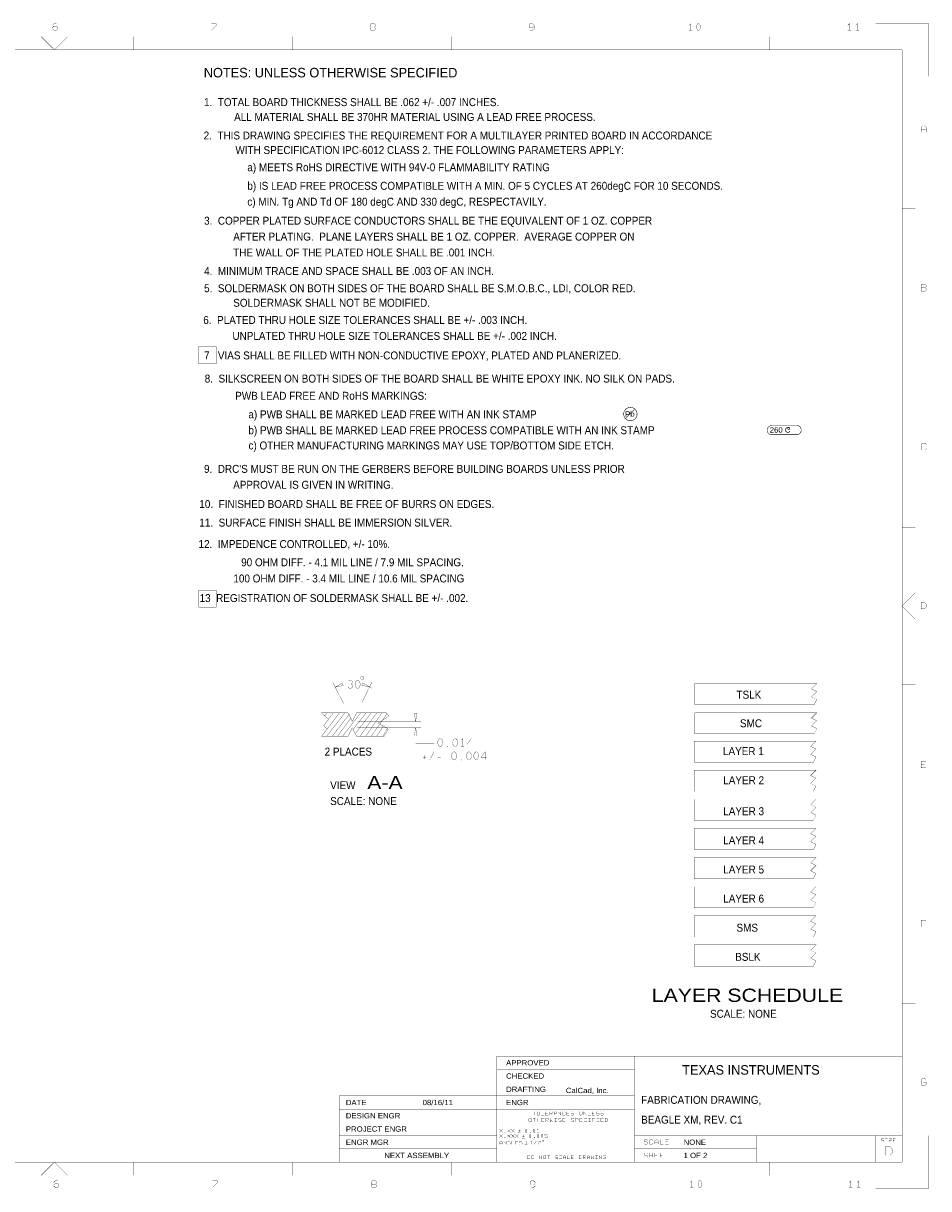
# Model space of a CAD drawing. Extents: x -10328 to 23178, y -9202 to 12802.
# Tile 9 of 9: x 6087 to 23178, y -9202 to 12802. Entities that reach past the tile are written whole.
import ezdxf

# ---------------------------------------------------------------- set-up
doc = ezdxf.new("R2010")
doc.units = 0
doc.header["$MEASUREMENT"] = 0
doc.layers.add('1', color=7, linetype='CONTINUOUS')

msp = doc.modelspace()

# ---------------------------------------------------------------- linework, layer by layer
at = {"layer": '1'}
for points, const_width in [([(6713, 12795), (6666, 12795), (6635, 12764), (6635, 12702), (6666, 12671), (6713, 12671), (6728, 12686), (6728, 12733), (6713, 12748), (6666, 12748), (6635, 12717)], 5), ([(9635, 12671), (9728, 12764), (9728, 12795), (9635, 12795)], 5), ([(12713, 12733), (12651, 12733), (12635, 12717), (12635, 12686), (12651, 12671), (12713, 12671), (12728, 12686), (12728, 12717), (12713, 12733), (12728, 12748), (12728, 12779), (12713, 12795), (12651, 12795), (12635, 12779), (12635, 12748), (12651, 12733)], 5), ([(15728, 12748), (15697, 12717), (15651, 12717), (15635, 12733), (15635, 12779), (15651, 12795), (15697, 12795), (15728, 12764), (15728, 12748), (15728, 12702), (15697, 12671), (15651, 12671)], 5), ([(18682, 12671), (18682, 12795), (18651, 12764)], 5), ([(21682, 12671), (21682, 12795), (21651, 12764)], 5), ([(21801, 12764), (21832, 12795), (21832, 12671)], 5), ([(23175, 11800), (23175, 12800), (22175, 12800)], 5), ([(6925, 12550), (6675, 12300), (6425, 12550)], 5), ([(8175, 12300), (8175, 12550)], 5), ([(11175, 12550), (11175, 12300)], 5), ([(14175, 12300), (14175, 12550)], 5), ([(17175, 12550), (17175, 12300)], 5), ([(18713, 12671), (18651, 12671)], 5), ([(20175, 12300), (20175, 12550)], 5), ([(21713, 12671), (21651, 12671)], 5), ([(21801, 12671), (21863, 12671)], 5), ([(-9825, -8700), (-9825, 12300), (22675, 12300)], 5), ([(22675, -8700), (22675, 12300)], 5), ([(23128, 10746), (23128, 10839), (23097, 10870), (23066, 10870), (23035, 10839), (23035, 10746)], 5), ([(23035, 10792), (23128, 10792)], 5), ([(22925, 9300), (22675, 9300)], 5), ([(23035, 7808), (23113, 7808)], 5), ([(9400, 6550), (9400, 6700), (9725, 6700), (9725, 6375), (9400, 6375), (9400, 6575)], 6), ([(22925, 6300), (22675, 6300)], 5), ([(17456.59, 5344), (17626.59, 5514)], 10), ([(20696.59, 5208.73), (20211.59, 5208.73), (20191.59, 5204)], 10), ([(20204.73, 5034.29), (20216.59, 5034), (20696.59, 5034)], 10), ([(23128, 4839), (23128, 4854), (23113, 4870), (23051, 4870), (23035, 4854), (23035, 4761), (23051, 4746), (23113, 4746), (23128, 4761), (23128, 4777)], 5), ([(22925, 3275), (22675, 3275)], 5), ([(9400, 1950), (9400, 2100), (9725, 2100), (9725, 1775), (9400, 1775), (9400, 1975)], 6), ([(22925, 2050), (22675, 1800), (22925, 1550)], 5), ([(12132.4, -39.4), (11930.4, 355.6)], 5), ([(12210.4, 276.6), (12223.4, 258.6), (12241.4, 248.6), (12260.4, 246.6), (12277.4, 248.6), (12295.4, 261.6), (12306.4, 276.6), (12308.4, 291.6), (12303.4, 308.6), (12288.4, 321.6), (12273.4, 326.6), (12254.4, 326.6)], 5), ([(12273.4, 326.6), (12286.4, 333.6), (12297.4, 346.6), (12301.4, 361.6), (12297.4, 376.6), (12286.4, 388.6), (12267.4, 396.6), (12247.4, 393.6), (12228.4, 383.6)], 5), ([(12472.4, -38.4), (12668.4, 362.6)], 5), ([(22925, 325), (22675, 325)], 5), ([(12218.4, -218.4), (11718.4, -218.4), (11848.4, -343.4), (11758.4, -458.4), (11823.4, -528.4)], 5), ([(11723.4, -653.4), (12058.4, -213.4)], 5), ([(11823.4, -218.4), (11778.4, -273.4)], 5), ([(11813.4, -658.4), (12158.4, -218.4)], 5), ([(11938.4, -218.4), (11843.4, -338.4)], 5), ([(12458.4, -213.4), (12118.4, -653.4)], 5), ([(12218.4, -218.4), (12298.4, -378.4), (12378.4, -218.4), (12938.4, -218.4)], 5), ([(12293.4, -498.4), (12378.4, -658.4), (12898.4, -658.4), (12978.4, -518.4), (12783.4, -413.4), (12988.4, -278.4), (12938.4, -213.4)], 5), ([(12558.4, -218.4), (12313.4, -528.4)], 5), ([(12653.4, -218.4), (12358.4, -603.4)], 5), ([(12758.4, -218.4), (12443.4, -658.4)], 5), ([(12858.4, -213.4), (12553.4, -653.4)], 5), ([(13493.4, -203.4), (13493.4, -3.4)], 5), ([(13493.4, -213.4), (13493.4, -378.4)], 5), ([(11918.4, -658.4), (12238.4, -248.4)], 5), ([(12018.4, -658.4), (12268.4, -318.4)], 5), ([(12398.4, -378.4), (13593.4, -378.4)], 5), ([(12953.4, -233.4), (12863.4, -358.4), (12818.4, -428.4), (12658.4, -653.4)], 5), ([(12298.4, -498.4), (12218.4, -658.4), (11718.4, -658.4), (11818.4, -528.4)], 5), ([(12393.4, -498.4), (13593.4, -498.4)], 5), ([(12758.4, -658.4), (12883.4, -463.4)], 5), ([(12878.4, -658.4), (12958.4, -503.4)], 5), ([(13493.4, -798.4), (13493.4, -498.4)], 5), ([(13493.4, -803.4), (13843.4, -803.4)], 5), ([(14378.4, -853.4), (14378.4, -703.4), (14352.4, -733.4)], 5), ([(14352.4, -853.4), (14404.4, -853.4)], 5), ([(14544.4, -853.4), (14544.4, -703.4), (14464.4, -811.4), (14572.4, -811.4)], 5), ([(13634.4, -1053.4), (13686.4, -1053.4)], 5), ([(13658.4, -1021.4), (13658.4, -1086.4)], 5), ([(13759.4, -1108.4), (13837.4, -953.4)], 5), ([(13910.4, -1053.4), (13966.4, -1053.4)], 5), ([(14804.4, -1103.4), (14804.4, -953.4), (14724.4, -1061.4), (14832.4, -1061.4)], 5), ([(23128, -1254), (23035, -1254), (23035, -1130), (23128, -1130)], 5), ([(23035, -1192), (23097, -1192)], 5), ([(22925, -2700), (22675, -2700)], 5), ([(23128, -4130), (23035, -4130), (23035, -4254)], 5), ([(23035, -4192), (23097, -4192)], 5), ([(22925, -5700), (22675, -5700)], 5), ([(16300, -6700), (17625, -6700), (17625, -7200), (16300, -7200), (16300, -6700), (15025, -6700), (15025, -8700)], 5), ([(22675, -6700), (17625, -6700)], 5), ([(15025, -6950), (16525, -6950), (17625, -6950)], 5), ([(15025, -7200), (16300, -7200)], 5), ([(16300, -7450), (16300, -7200)], 5), ([(17625, -8700), (17625, -7200), (22675, -7200)], 5), ([(22675, -7250), (22675, -7200)], 5), ([(23128, -7146), (23113, -7130), (23051, -7130), (23035, -7146), (23035, -7239), (23051, -7254), (23113, -7254), (23128, -7239), (23128, -7192), (23082, -7192)], 5), ([(17625, -7450), (15025, -7450), (12050, -7450), (12050, -8700)], 5), ([(16300, -7450), (16300, -7700)], 5), ([(17625, -7700), (15025, -7700), (12050, -7700)], 5), ([(15706, -7748), (15730, -7748), (15730, -7814)], 5), ([(15755, -7748), (15706, -7748)], 5), ([(15711, -7873), (15735, -7873), (15735, -7939)], 5), ([(15760, -7873), (15711, -7873)], 5), ([(15791, -7873), (15791, -7939)], 5), ([(15791, -7906), (15840, -7906)], 5), ([(15840, -7939), (15840, -7873)], 5), ([(15915, -7814), (15866, -7814), (15866, -7748)], 5), ([(15920, -7939), (15871, -7939), (15871, -7873), (15920, -7873)], 5), ([(15871, -7906), (15904, -7906)], 5), ([(15995, -7814), (15946, -7814), (15946, -7748), (15995, -7748)], 5), ([(15946, -7781), (15979, -7781)], 5), ([(15951, -7906), (15992, -7906), (16000, -7898), (16000, -7881), (15992, -7873), (15951, -7873), (15951, -7939)], 5), ([(16000, -7939), (15967, -7906)], 5), ([(16026, -7781), (16067, -7781), (16075, -7773), (16075, -7756), (16067, -7748), (16026, -7748), (16026, -7814)], 5), ([(16080, -7873), (16080, -7939), (16055, -7914), (16031, -7939), (16031, -7873)], 5), ([(16042, -7781), (16075, -7814)], 5), ([(16106, -7814), (16106, -7764), (16122, -7748), (16139, -7748), (16155, -7764), (16155, -7814)], 5), ([(16155, -7789), (16106, -7789)], 5), ([(16111, -7873), (16160, -7873)], 5), ([(16135, -7873), (16135, -7939)], 5), ([(16186, -7748), (16186, -7814)], 5), ([(16186, -7756), (16235, -7806)], 5), ([(16191, -7931), (16199, -7939), (16232, -7939), (16240, -7931), (16240, -7914), (16232, -7906), (16199, -7906), (16191, -7898), (16191, -7881), (16199, -7873), (16232, -7873), (16240, -7881)], 5), ([(16235, -7814), (16235, -7748)], 5), ([(16315, -7797), (16315, -7806), (16307, -7814), (16274, -7814), (16266, -7806), (16266, -7756), (16274, -7748), (16307, -7748), (16315, -7756), (16315, -7764)], 5), ([(16320, -7939), (16271, -7939), (16271, -7873), (16320, -7873)], 5), ([(16271, -7906), (16304, -7906)], 5), ([(16395, -7814), (16346, -7814), (16346, -7748), (16395, -7748)], 5), ([(16346, -7781), (16379, -7781)], 5), ([(16426, -7806), (16434, -7814), (16467, -7814), (16475, -7806), (16475, -7789), (16467, -7781), (16434, -7781), (16426, -7773), (16426, -7756), (16434, -7748), (16467, -7748), (16475, -7756)], 5), ([(16480, -7881), (16472, -7873), (16439, -7873), (16431, -7881), (16431, -7898), (16439, -7906), (16472, -7906), (16480, -7914), (16480, -7931), (16472, -7939), (16439, -7939), (16431, -7931)], 5), ([(16511, -7906), (16552, -7906), (16560, -7898), (16560, -7881), (16552, -7873), (16511, -7873), (16511, -7939)], 5), ([(16586, -7748), (16586, -7797), (16602, -7814), (16619, -7814), (16635, -7797), (16635, -7748)], 5), ([(16640, -7873), (16591, -7873), (16591, -7939), (16640, -7939)], 5), ([(16624, -7906), (16591, -7906)], 5), ([(16666, -7748), (16666, -7814)], 5), ([(16715, -7806), (16666, -7756)], 5), ([(16720, -7922), (16720, -7931), (16712, -7939), (16679, -7939), (16671, -7931), (16671, -7881), (16679, -7873), (16712, -7873), (16720, -7881), (16720, -7889)], 5), ([(16715, -7814), (16715, -7748)], 5), ([(16746, -7748), (16746, -7814), (16795, -7814)], 5), ([(16751, -7873), (16800, -7873)], 5), ([(16775, -7939), (16775, -7873)], 5), ([(16875, -7814), (16826, -7814), (16826, -7748), (16875, -7748)], 5), ([(16826, -7781), (16859, -7781)], 5), ([(16880, -7873), (16831, -7873), (16831, -7939)], 5), ([(16831, -7906), (16864, -7906)], 5), ([(16906, -7806), (16914, -7814), (16947, -7814), (16955, -7806), (16955, -7789), (16947, -7781), (16914, -7781), (16906, -7773), (16906, -7756), (16914, -7748), (16947, -7748), (16955, -7756)], 5), ([(16911, -7873), (16960, -7873)], 5), ([(16935, -7939), (16935, -7873)], 5), ([(16986, -7806), (16994, -7814), (17027, -7814), (17035, -7806), (17035, -7789), (17027, -7781), (16994, -7781), (16986, -7773), (16986, -7756), (16994, -7748), (17027, -7748), (17035, -7756)], 5), ([(17040, -7873), (16991, -7873), (16991, -7939), (17040, -7939)], 5), ([(17024, -7906), (16991, -7906)], 5), ([(12050, -7950), (15025, -7950)], 5), ([(15127, -8140), (15127, -8132), (15080, -8085), (15080, -8078)], 5), ([(15127, -8078), (15127, -8085), (15080, -8132), (15080, -8140)], 5), ([(15277, -8140), (15277, -8132), (15230, -8085), (15230, -8078)], 5), ([(15277, -8078), (15277, -8085), (15230, -8132), (15230, -8140)], 5), ([(15305, -8140), (15305, -8132), (15352, -8085), (15352, -8078)], 5), ([(15352, -8140), (15352, -8132), (15305, -8085), (15305, -8078)], 5), ([(15430, -8109), (15477, -8109)], 5), ([(15453, -8132), (15453, -8085)], 5), ([(15803, -8140), (15803, -8078), (15788, -8093)], 5), ([(15788, -8140), (15819, -8140)], 5), ([(16111, -7939), (16160, -7939)], 5), ([(16800, -7939), (16751, -7939)], 5), ([(16960, -7939), (16911, -7939)], 5), ([(12050, -8200), (15025, -8200)], 5), ([(15080, -8178), (15080, -8185), (15127, -8232), (15127, -8240)], 5), ([(15080, -8240), (15080, -8232), (15127, -8185)], 5), ([(15127, -8365), (15127, -8318), (15111, -8303), (15096, -8303), (15080, -8318), (15080, -8365)], 5), ([(15080, -8341), (15127, -8341)], 5), ([(15127, -8185), (15127, -8178)], 5), ([(15155, -8303), (15155, -8365)], 5), ([(15202, -8357), (15155, -8310)], 5), ([(15202, -8365), (15202, -8303)], 5), ([(15230, -8240), (15230, -8232), (15277, -8185), (15277, -8178)], 5), ([(15230, -8178), (15230, -8185), (15277, -8232), (15277, -8240)], 5), ([(15277, -8310), (15269, -8303), (15238, -8303), (15230, -8310), (15230, -8357), (15238, -8365), (15269, -8365), (15277, -8357), (15277, -8334), (15253, -8334)], 5), ([(15305, -8178), (15305, -8185), (15352, -8232), (15352, -8240)], 5), ([(15305, -8240), (15305, -8232), (15352, -8185), (15352, -8178)], 5), ([(15352, -8365), (15305, -8365), (15305, -8303)], 5), ([(15380, -8240), (15380, -8232), (15427, -8185), (15427, -8178)], 5), ([(15380, -8178), (15380, -8185), (15427, -8232), (15427, -8240)], 5), ([(15427, -8365), (15380, -8365), (15380, -8303), (15427, -8303)], 5), ([(15411, -8334), (15380, -8334)], 5), ([(15475, -8150), (15425, -8150)], 5), ([(15502, -8310), (15494, -8303), (15463, -8303), (15455, -8310), (15455, -8326), (15463, -8334), (15494, -8334), (15502, -8341), (15502, -8357), (15494, -8365), (15463, -8365), (15455, -8357)], 5), ([(15550, -8250), (15500, -8250)], 5), ([(15505, -8209), (15552, -8209)], 5), ([(15528, -8232), (15528, -8185)], 5), ([(15555, -8334), (15602, -8334)], 5), ([(15578, -8357), (15578, -8310)], 5), ([(15663, -8318), (15678, -8303), (15678, -8365)], 5), ([(15730, -8365), (15730, -8357), (15769, -8310), (15769, -8303)], 5), ([(15805, -8310), (15813, -8303), (15844, -8303), (15852, -8310), (15852, -8326), (15844, -8334), (15821, -8334), (15805, -8349), (15805, -8365), (15852, -8365)], 5), ([(15930, -8232), (15938, -8240), (15969, -8240), (15977, -8232), (15977, -8209), (15969, -8201), (15930, -8201), (15930, -8178), (15977, -8178)], 5), ([(17625, -8200), (19925, -8200)], 5), ([(17869, -8289), (17859, -8278), (17817, -8278), (17807, -8289), (17807, -8309), (17817, -8320), (17859, -8320), (17869, -8330), (17869, -8351), (17859, -8361), (17817, -8361), (17807, -8351)], 5), ([(17969, -8340), (17969, -8351), (17959, -8361), (17917, -8361), (17907, -8351), (17907, -8289), (17917, -8278), (17959, -8278), (17969, -8289), (17969, -8299)], 5), ([(18069, -8361), (18069, -8299), (18048, -8278), (18028, -8278), (18007, -8299), (18007, -8361)], 5), ([(18007, -8330), (18069, -8330)], 5), ([(18169, -8361), (18107, -8361), (18107, -8278)], 5), ([(18269, -8361), (18207, -8361), (18207, -8278), (18269, -8278)], 5), ([(18207, -8320), (18248, -8320)], 5), ([(19925, -8700), (19925, -8200), (22175, -8200)], 5), ([(23175, -8200), (23175, -9200), (22175, -9200)], 5), ([(22675, -8200), (22175, -8200), (22175, -8700)], 5), ([(22327, -8260), (22319, -8253), (22288, -8253), (22280, -8260), (22280, -8276), (22288, -8284), (22319, -8284), (22327, -8291), (22327, -8307), (22319, -8315), (22288, -8315), (22280, -8307)], 5), ([(22355, -8253), (22402, -8253)], 5), ([(22355, -8315), (22402, -8315)], 5), ([(22378, -8315), (22378, -8253)], 5), ([(22430, -8253), (22477, -8253), (22477, -8260), (22430, -8307), (22430, -8315), (22477, -8315)], 5), ([(22477, -8284), (22430, -8284)], 5), ([(22552, -8253), (22505, -8253), (22505, -8315), (22552, -8315)], 5), ([(22536, -8284), (22505, -8284)], 5), ([(15025, -8450), (12050, -8450)], 5), ([(15600, -8375), (15550, -8375)], 5), ([(15694, -8365), (15663, -8365)], 5), ([(15830, -8640), (15830, -8578)], 5), ([(15877, -8640), (15877, -8578)], 5), ([(16003, -8640), (16003, -8578), (15980, -8578), (16027, -8578)], 5), ([(16177, -8585), (16169, -8578), (16138, -8578), (16130, -8585), (16130, -8601), (16138, -8609), (16169, -8609), (16177, -8616), (16177, -8632), (16169, -8640), (16138, -8640), (16130, -8632)], 5), ([(16252, -8624), (16252, -8632), (16244, -8640), (16213, -8640), (16205, -8632), (16205, -8585), (16213, -8578), (16244, -8578), (16252, -8585), (16252, -8593)], 5), ([(16327, -8640), (16327, -8593), (16311, -8578), (16296, -8578), (16280, -8593), (16280, -8640)], 5), ([(16402, -8640), (16355, -8640), (16355, -8578)], 5), ([(16477, -8578), (16430, -8578), (16430, -8640), (16477, -8640)], 5), ([(16655, -8640), (16655, -8578), (16694, -8578), (16702, -8585), (16702, -8601), (16694, -8609), (16655, -8609)], 5), ([(16730, -8640), (16730, -8593), (16746, -8578), (16761, -8578), (16777, -8593), (16777, -8640)], 5), ([(16805, -8578), (16805, -8640), (16828, -8616), (16852, -8640), (16852, -8578)], 5), ([(16880, -8578), (16927, -8578)], 5), ([(16903, -8578), (16903, -8640)], 5), ([(16955, -8640), (16955, -8578)], 5), ([(17002, -8640), (17002, -8578)], 5), ([(17077, -8585), (17069, -8578), (17038, -8578), (17030, -8585), (17030, -8632), (17038, -8640), (17069, -8640), (17077, -8632), (17077, -8609), (17053, -8609)], 5), ([(19925, -8450), (17625, -8450)], 5), ([(17869, -8539), (17859, -8528), (17817, -8528), (17807, -8539), (17807, -8559), (17817, -8570), (17859, -8570), (17869, -8580), (17869, -8601), (17859, -8611), (17817, -8611), (17807, -8601)], 5), ([(17907, -8611), (17907, -8528)], 5), ([(17907, -8570), (17969, -8570)], 5), ([(17969, -8611), (17969, -8528)], 5), ([(18069, -8528), (18007, -8528), (18007, -8611), (18069, -8611)], 5), ([(18007, -8570), (18048, -8570)], 5), ([(18169, -8611), (18107, -8611), (18107, -8528), (18169, -8528)], 5), ([(18107, -8570), (18148, -8570)], 5), ([(18207, -8528), (18238, -8528), (18238, -8611)], 5), ([(18269, -8528), (18207, -8528)], 5), ([(22675, -8700), (-9825, -8700)], 5), ([(6425, -8950), (6675, -8700), (6925, -8950)], 5), ([(8175, -8700), (8175, -8950)], 5), ([(11175, -8950), (11175, -8700)], 5), ([(14175, -8700), (14175, -8950)], 5), ([(15830, -8585), (15877, -8632)], 5), ([(16280, -8616), (16327, -8616)], 5), ([(16430, -8609), (16461, -8609)], 5), ([(16671, -8609), (16702, -8640)], 5), ([(16777, -8616), (16730, -8616)], 5), ([(16880, -8640), (16927, -8640)], 5), ([(16955, -8585), (17002, -8632)], 5), ([(17175, -8700), (17175, -8950)], 5), ([(17625, -8700), (17675, -8700)], 5), ([(20175, -8950), (20175, -8700)], 5), ([(6738, -9055), (6691, -9055), (6660, -9086), (6660, -9148), (6691, -9179), (6738, -9179), (6753, -9164), (6753, -9117), (6738, -9102), (6691, -9102), (6660, -9133)], 5), ([(9660, -9179), (9753, -9086), (9753, -9055), (9660, -9055)], 5), ([(12676, -9117), (12660, -9102), (12660, -9071), (12676, -9055), (12738, -9055), (12753, -9071), (12753, -9102), (12738, -9117), (12753, -9133), (12753, -9164), (12738, -9179), (12676, -9179), (12660, -9164), (12660, -9133), (12676, -9117), (12738, -9117)], 5), ([(15753, -9102), (15722, -9133), (15676, -9133), (15660, -9117), (15660, -9071), (15676, -9055), (15722, -9055), (15753, -9086), (15753, -9102), (15753, -9148), (15722, -9179), (15676, -9179)], 5), ([(18707, -9179), (18707, -9055), (18676, -9086)], 5), ([(18738, -9179), (18676, -9179)], 5), ([(21676, -9086), (21707, -9055), (21707, -9179)], 5), ([(21676, -9179), (21738, -9179)], 5), ([(21857, -9179), (21857, -9055), (21826, -9086)], 5), ([(21826, -9179), (21888, -9179)], 5)]:
    msp.add_lwpolyline(points, dxfattribs=dict(at, const_width=const_width))
at = {"layer": '1', "const_width": 5}
for points in [[(18816, 12671), (18801, 12702), (18801, 12764), (18816, 12795), (18847, 12795), (18863, 12764), (18863, 12702), (18847, 12671)], [(23035, 7746), (23113, 7746), (23128, 7761), (23128, 7792), (23113, 7808), (23128, 7823), (23128, 7854), (23113, 7870), (23035, 7870), (23035, 7808)], [(23035, 1746), (23097, 1746), (23128, 1777), (23128, 1839), (23097, 1870), (23035, 1870)], [(12106.4, 344.6), (11976.4, 266.6), (12125.4, 298.6)], [(12398.4, 396.6), (12381.4, 391.6), (12368.4, 378.6), (12359.4, 363.6), (12352.4, 343.6), (12350.4, 321.6), (12352.4, 298.6), (12359.4, 278.6), (12368.4, 263.6), (12381.4, 251.6), (12398.4, 246.6), (12415.4, 251.6), (12428.4, 263.6), (12437.4, 278.6), (12443.4, 298.6), (12446.4, 321.6), (12443.4, 343.6), (12437.4, 363.6), (12428.4, 378.6), (12415.4, 391.6)], [(12474.4, 301.6), (12624.4, 273.6), (12491.4, 348.6)], [(18915, 335), (20965, 335), (21065, 335), (20965, 235), (21065, 185), (20965, 85), (21065, 35), (21015, -65), (18915, -65), (18765, -65), (18765, 335)], [(18915, -215), (20965, -215), (21065, -215), (20965, -315), (21065, -365), (20965, -465), (21065, -515), (21015, -615), (18915, -615), (18765, -615), (18765, -215)], [(13468.4, -228.4), (13493.4, -378.4), (13518.4, -228.4)], [(13518.4, -648.4), (13493.4, -498.4), (13468.4, -648.4)], [(13958.4, -703.4), (13941.4, -708.4), (13928.4, -721.4), (13919.4, -736.4), (13912.4, -756.4), (13910.4, -778.4), (13912.4, -801.4), (13919.4, -821.4), (13928.4, -836.4), (13941.4, -848.4), (13958.4, -853.4), (13975.4, -848.4), (13988.4, -836.4), (13997.4, -821.4), (14003.4, -801.4), (14006.4, -778.4), (14003.4, -756.4), (13997.4, -736.4), (13988.4, -721.4), (13975.4, -708.4)], [(14098.4, -858.4), (14094.4, -856.4), (14094.4, -851.4), (14098.4, -848.4), (14102.4, -851.4), (14102.4, -856.4)], [(14238.4, -703.4), (14221.4, -708.4), (14208.4, -721.4), (14199.4, -736.4), (14192.4, -756.4), (14190.4, -778.4), (14192.4, -801.4), (14199.4, -821.4), (14208.4, -836.4), (14221.4, -848.4), (14238.4, -853.4), (14255.4, -848.4), (14268.4, -836.4), (14277.4, -821.4), (14283.4, -801.4), (14286.4, -778.4), (14283.4, -756.4), (14277.4, -736.4), (14268.4, -721.4), (14255.4, -708.4)], [(18900, -750), (20950, -750), (21050, -750), (20950, -850), (21050, -900), (20950, -1000), (21050, -1050), (21000, -1150), (18900, -1150), (18750, -1150), (18750, -750)], [(14218.4, -953.4), (14201.4, -958.4), (14188.4, -971.4), (14179.4, -986.4), (14172.4, -1006.4), (14170.4, -1028.4), (14172.4, -1051.4), (14179.4, -1071.4), (14188.4, -1086.4), (14201.4, -1098.4), (14218.4, -1103.4), (14235.4, -1098.4), (14248.4, -1086.4), (14257.4, -1071.4), (14263.4, -1051.4), (14266.4, -1028.4), (14263.4, -1006.4), (14257.4, -986.4), (14248.4, -971.4), (14235.4, -958.4)], [(14358.4, -1108.4), (14354.4, -1106.4), (14354.4, -1101.4), (14358.4, -1098.4), (14362.4, -1101.4), (14362.4, -1106.4)], [(14498.4, -953.4), (14481.4, -958.4), (14468.4, -971.4), (14459.4, -986.4), (14452.4, -1006.4), (14450.4, -1028.4), (14452.4, -1051.4), (14459.4, -1071.4), (14468.4, -1086.4), (14481.4, -1098.4), (14498.4, -1103.4), (14515.4, -1098.4), (14528.4, -1086.4), (14537.4, -1071.4), (14543.4, -1051.4), (14546.4, -1028.4), (14543.4, -1006.4), (14537.4, -986.4), (14528.4, -971.4), (14515.4, -958.4)], [(14638.4, -953.4), (14621.4, -958.4), (14608.4, -971.4), (14599.4, -986.4), (14592.4, -1006.4), (14590.4, -1028.4), (14592.4, -1051.4), (14599.4, -1071.4), (14608.4, -1086.4), (14621.4, -1098.4), (14638.4, -1103.4), (14655.4, -1098.4), (14668.4, -1086.4), (14677.4, -1071.4), (14683.4, -1051.4), (14686.4, -1028.4), (14683.4, -1006.4), (14677.4, -986.4), (14668.4, -971.4), (14655.4, -958.4)], [(18900, -1300), (20950, -1300), (21050, -1300), (20950, -1400), (21050, -1450), (20950, -1550), (21050, -1600), (21000, -1700), (18900, -1700), (18750, -1700), (18750, -1300)], [(18900, -1850), (20950, -1850), (21050, -1850), (20950, -1950), (21050, -2000), (20950, -2100), (21050, -2150), (21000, -2250), (18900, -2250), (18750, -2250), (18750, -1850)], [(18900, -2400), (20950, -2400), (21050, -2400), (20950, -2500), (21050, -2550), (20950, -2650), (21050, -2700), (21000, -2800), (18900, -2800), (18750, -2800), (18750, -2400)], [(18900, -2950), (20950, -2950), (21050, -2950), (20950, -3050), (21050, -3100), (20950, -3200), (21050, -3250), (21000, -3350), (18900, -3350), (18750, -3350), (18750, -2950)], [(18900, -3500), (20950, -3500), (21050, -3500), (20950, -3600), (21050, -3650), (20950, -3750), (21050, -3800), (21000, -3900), (18900, -3900), (18750, -3900), (18750, -3500)], [(18900, -4050), (20950, -4050), (21050, -4050), (20950, -4150), (21050, -4200), (20950, -4300), (21050, -4350), (21000, -4450), (18900, -4450), (18750, -4450), (18750, -4050)], [(18900, -4600), (20950, -4600), (21050, -4600), (20950, -4700), (21050, -4750), (20950, -4850), (21050, -4900), (21000, -5000), (18900, -5000), (18750, -5000), (18750, -4600)], [(15631, -7931), (15639, -7939), (15672, -7939), (15680, -7931), (15680, -7881), (15672, -7873), (15639, -7873), (15631, -7881)], [(15786, -7806), (15794, -7814), (15827, -7814), (15835, -7806), (15835, -7756), (15827, -7748), (15794, -7748), (15786, -7756)], [(17071, -7939), (17104, -7939), (17120, -7922), (17120, -7889), (17104, -7873), (17071, -7873)], [(15178, -8140), (15186, -8140), (15186, -8132), (15178, -8132)], [(15571, -8140), (15563, -8124), (15563, -8093), (15571, -8078), (15586, -8078), (15594, -8093), (15594, -8124), (15586, -8140)], [(15653, -8140), (15661, -8140), (15661, -8132), (15653, -8132)], [(15721, -8140), (15713, -8124), (15713, -8093), (15721, -8078), (15736, -8078), (15744, -8093), (15744, -8124), (15736, -8140)], [(15178, -8240), (15186, -8240), (15186, -8232), (15178, -8232)], [(15646, -8240), (15638, -8224), (15638, -8193), (15646, -8178), (15661, -8178), (15669, -8193), (15669, -8224), (15661, -8240)], [(15728, -8240), (15736, -8240), (15736, -8232), (15728, -8232)], [(15796, -8240), (15788, -8224), (15788, -8193), (15796, -8178), (15811, -8178), (15819, -8193), (15819, -8224), (15811, -8240)], [(15871, -8240), (15863, -8224), (15863, -8193), (15871, -8178), (15886, -8178), (15894, -8193), (15894, -8224), (15886, -8240)], [(15915, -8300), (15913, -8292), (15908, -8287), (15900, -8285), (15893, -8287), (15887, -8292), (15885, -8300), (15887, -8307), (15893, -8313), (15900, -8315), (15908, -8313), (15913, -8307)], [(15605, -8640), (15636, -8640), (15652, -8624), (15652, -8593), (15636, -8578), (15605, -8578)], [(15680, -8632), (15688, -8640), (15719, -8640), (15727, -8632), (15727, -8585), (15719, -8578), (15688, -8578), (15680, -8585)], [(15905, -8632), (15913, -8640), (15944, -8640), (15952, -8632), (15952, -8585), (15944, -8578), (15913, -8578), (15905, -8585)], [(16580, -8640), (16611, -8640), (16627, -8624), (16627, -8593), (16611, -8578), (16580, -8578)], [(22364, -8572), (22446, -8572), (22488, -8531), (22488, -8448), (22446, -8407), (22364, -8407)], [(18841, -9179), (18826, -9148), (18826, -9086), (18841, -9055), (18872, -9055), (18888, -9086), (18888, -9148), (18872, -9179)]]:
    msp.add_lwpolyline(points, close=True, dxfattribs=at)
at = {"layer": '1'}
for points, const_width in [([(17673.08, 5424, 1), (17420.1, 5424, 1)], 10), ([(20556.59, 5154, 1), (20516.59, 5154, 1)], 10), ([(12517.4, 438.6, 1), (12455.4, 438.6, 1)], 5)]:
    msp.add_lwpolyline(points, format="xyb", close=True, dxfattribs=dict(at, const_width=const_width))
for points, const_width in [([(20191.59, 5203.99, 0.815538), (20204.73, 5034.29)], 10), ([(20691.59, 5034, 0.887002), (20696.59, 5208.73)], 10), ([(12016.2, 285.99, 0.015274), (11976.18, 267.03)], 5), ([(12669.7, 249, 0.017778), (12624.21, 273.23)], 5)]:
    msp.add_lwpolyline(points, format="xyb", dxfattribs=dict(at, const_width=const_width))

# ---------------------------------------------------------------- texts
for s, p in [('NOTES: UNLESS OTHERWISE SPECIFIED', (9493.59, 11781)), ('TEXAS INSTRUMENTS', (18525, -7050))]:
    msp.add_text(s, height=180, dxfattribs=at).set_placement(p)
for s, height, width, p in [('1.  TOTAL BOARD THICKNESS SHALL BE .062 +/- .007 INCHES.', 150, 0.933333, (9498.69, 11239)), ('ALL MATERIAL SHALL BE 370HR MATERIAL USING A LEAD FREE PROCESS.', 150, 0.933333, (10066.59, 10959)), ('2.  THIS DRAWING SPECIFIES THE REQUIREMENT FOR A MULTILAYER PRINTED BOARD IN ACCORDANCE', 150, 0.933333, (9491.59, 10609)), ('WITH SPECIFICATION IPC-6012 CLASS 2. THE FOLLOWING PARAMETERS APPLY:', 150, 0.933333, (10091.59, 10334)), ('a) MEETS RoHS DIRECTIVE WITH 94V-0 FLAMMABILITY RATING', 150, 0.933333, (10316.59, 10009)), ('b) IS LEAD FREE PROCESS COMPATIBLE WITH A MIN. OF 5 CYCLES AT 260degC FOR 10 SECONDS.', 150, 0.933333, (10316.59, 9659)), ('c) MIN. Tg AND Td OF 180 degC AND 330 degC, RESPECTAVILY.', 150, 0.933333, (10316.59, 9359)), ('3.  COPPER PLATED SURFACE CONDUCTORS SHALL BE THE EQUIVALENT OF 1 OZ. COPPER', 150, 0.933333, (9500, 9000)), ('AFTER PLATING.  PLANE LAYERS SHALL BE 1 OZ. COPPER.  AVERAGE COPPER ON', 150, 0.933333, (10050, 8700)), ('THE WALL OF THE PLATED HOLE SHALL BE .001 INCH.', 150, 0.933333, (10050, 8400)), ('4.  MINIMUM TRACE AND SPACE SHALL BE .003 OF AN INCH.', 150, 0.933333, (9500, 8050)), ('5.  SOLDERMASK ON BOTH SIDES OF THE BOARD SHALL BE S.M.O.B.C., LDI, COLOR RED.', 150, 0.933333, (9500, 7725)), ('SOLDERMASK SHALL NOT BE MODIFIED.', 150, 0.933333, (10050, 7450)), ('6.  PLATED THRU HOLE SIZE TOLERANCES SHALL BE +/- .003 INCH.', 150, 0.933333, (9485, 7125)), ('UNPLATED THRU HOLE SIZE TOLERANCES SHALL BE +/- .002 INCH.', 150, 0.933333, (10035, 6825)), ('7   VIAS SHALL BE FILLED WITH NON-CONDUCTIVE EPOXY, PLATED AND PLANERIZED.', 150, 0.933333, (9500, 6456)), ('8.  SILKSCREEN ON BOTH SIDES OF THE BOARD SHALL BE WHITE EPOXY INK. NO SILK ON PADS.', 150, 0.933333, (9511.59, 6019)), ('PWB LEAD FREE AND RoHS MARKINGS:', 150, 0.933333, (10086.59, 5694)), ('a) PWB SHALL BE MARKED LEAD FREE WITH AN INK STAMP', 150, 0.933333, (10336.59, 5344)), ('Pb', 100, 1.1, (17446.59, 5374)), ('b) PWB SHALL BE MARKED LEAD FREE PROCESS COMPATIBLE WITH AN INK STAMP', 150, 0.933333, (10336.59, 5044)), ('260 C', 100, 1.1, (20176.59, 5074)), ('c) OTHER MANUFACTURING MARKINGS MAY USE TOP/BOTTOM SIDE ETCH.', 150, 0.933333, (10338.59, 4756)), ("9.  DRC'S MUST BE RUN ON THE GERBERS BEFORE BUILDING BOARDS UNLESS PRIOR", 150, 0.933333, (9498.69, 4314)), ('APPROVAL IS GIVEN IN WRITING.', 150, 0.933333, (10048.69, 4014)), ('10.  FINISHED BOARD SHALL BE FREE OF BURRS ON EDGES.', 150, 0.933333, (9410, 3650)), ('11.  SURFACE FINISH SHALL BE IMMERSION SILVER.', 150, 0.933333, (9410, 3300)), ('12.  IMPEDENCE CONTROLLED, +/- 10%.', 150, 0.933333, (9395, 2895)), ('90 OHM DIFF. - 4.1 MIL LINE / 7.9 MIL SPACING.', 150, 0.933333, (10200, 2550)), ('100 OHM DIFF. - 3.4 MIL LINE / 10.6 MIL SPACING', 150, 0.933333, (10053, 2245)), ('13  REGISTRATION OF SOLDERMASK SHALL BE +/- .002.', 150, 0.933333, (9415, 1875)), ('TSLK', 150, 0.933333, (19550, 50)), ('SMC', 150, 0.933333, (19615, -490)), ('2 PLACES', 150, 0.933333, (11775, -1025)), ('LAYER 1', 150, 0.933333, (19295, -1015)), ('VIEW', 150, 0.933333, (11879.4, -1658.4)), ('A-A', 250, 1.2, (12579.4, -1658.4)), ('LAYER 2', 150, 0.933333, (19300, -1565)), ('SCALE: NONE', 150, 0.933333, (11879.4, -1958.4)), ('LAYER 3', 150, 0.933333, (19300, -2150)), ('LAYER 4', 150, 0.933333, (19300, -2700)), ('LAYER 5', 150, 0.933333, (19300, -3250)), ('LAYER 6', 150, 0.933333, (19300, -3800)), ('SMS', 150, 0.933333, (19550, -4350)), ('BSLK', 150, 0.933333, (19525, -4900)), ('LAYER SCHEDULE', 250, 1.2, (17950, -5675)), ('SCALE: NONE', 150, 0.933333, (19050, -5975)), ('APPROVED', 100, 1.1, (15200, -6875)), ('CHECKED', 100, 1.1, (15200, -7125)), ('DRAFTING', 100, 1.1, (15200, -7375)), ('CalCad, Inc.', 100, 1.1, (16327.5, -7397.5)), ('FABRICATION DRAWING,', 150, 0.933333, (17750, -7600)), ('DATE', 100, 1.1, (12175, -7625)), ('08/16/11', 100, 1.1, (13625, -7625)), ('ENGR', 100, 1.1, (15200, -7625)), ('DESIGN ENGR', 100, 1.1, (12175, -7875)), ('BEAGLE XM, REV. C1', 150, 0.933333, (17750, -7975)), ('PROJECT ENGR', 100, 1.1, (12175, -8125)), ('ENGR MGR', 100, 1.1, (12175, -8375)), ('NONE', 100, 1.1, (18550, -8375)), ('NEXT ASSEMBLY', 100, 1.1, (12900, -8625)), ('1 OF 2', 100, 1.1, (18550, -8625))]:
    msp.add_text(s, height=height, dxfattribs=dict(at, width=width)).set_placement(p)

doc.saveas('drawing.dxf')
